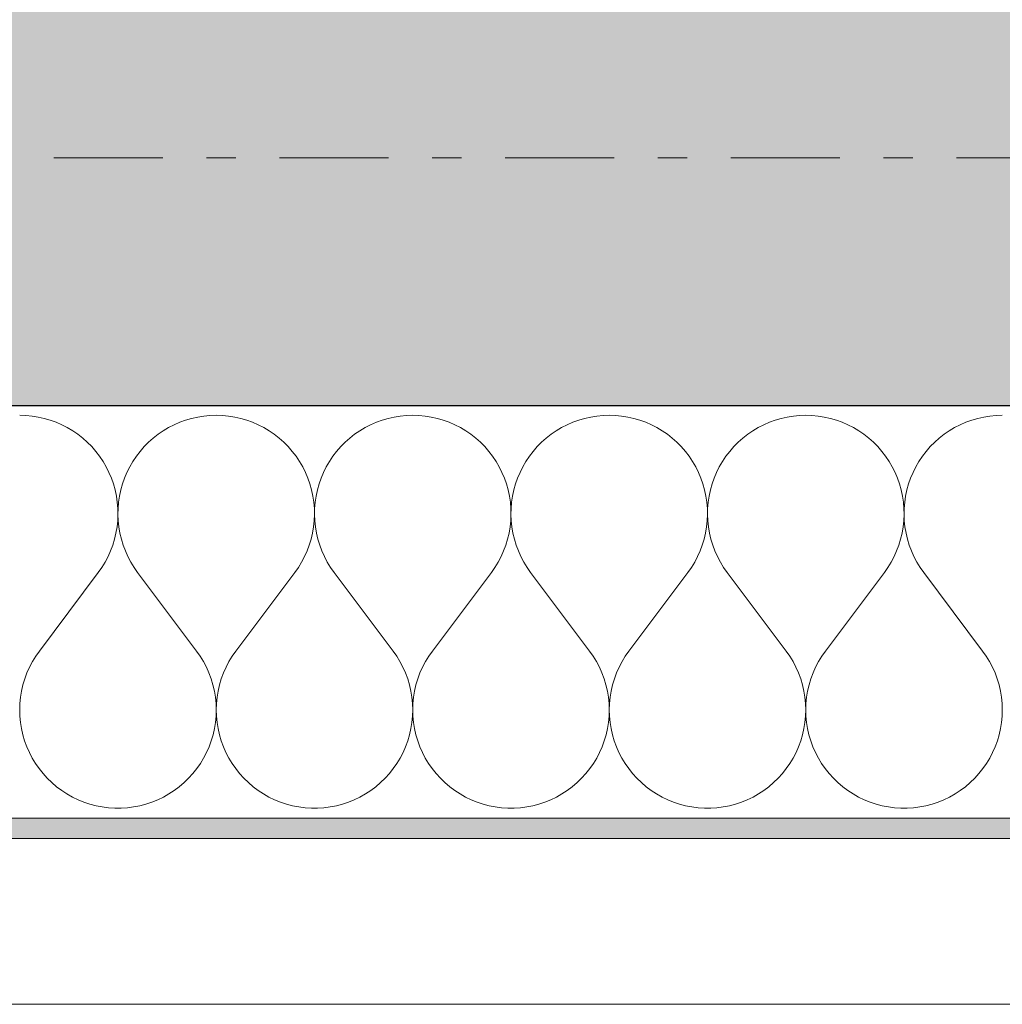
# Model space of a CAD drawing. Extents: x 100 to 2982, y 37 to 2050.
# Tile 76 of 130: x 2007 to 2055, y 566 to 614. Entities that reach past the tile are written whole.
import ezdxf
from ezdxf.xclip import XClip

# ---------------------------------------------------------------- set-up
doc = ezdxf.new("R2010")
doc.units = 0
doc.header["$MEASUREMENT"] = 0
doc.header["$XCLIPFRAME"] = 0
doc.linetypes.add('Przerywana podwójnie', pattern=[54.680554, 26.458333, -10.583333, 7.055556, -10.583333])
for name, color, linetype in [('410-K Osie', 7, 'Continuous'), ('420-K Ściany', 7, 'Continuous'), ('820-G Rysunki Obrazki', 7, 'Continuous')]:
    doc.layers.add(name, color=color, linetype=linetype)
doc.linetypes.add('Fala', pattern='A,0,[1,103_K_01 RZUT PARTERU1.Shx,S=0.223986,R=0,X=0,Y=0],-28.222222,0', length=28.222222)

# ---------------------------------------------------------------- blocks, each defined once
blk = doc.blocks.new('*X8')
at = {"layer": '420-K Ściany', "color": 174, "linetype": 'Continuous', "lineweight": 5, "ltscale": 0.2}
for p, q in [((2007.762, 595.023), (2007.461, 595.033)), ((2008.062, 594.995), (2007.762, 595.023)), ((2008.359, 594.947), (2008.062, 594.995)), ((2008.653, 594.881), (2008.359, 594.947)), ((2008.942, 594.796), (2008.653, 594.881)), ((2009.225, 594.694), (2008.942, 594.796)), ((2009.501, 594.573), (2009.225, 594.694)), ((2015.22, 594.694), (2014.944, 594.573)), ((2015.503, 594.796), (2015.22, 594.694)), ((2015.792, 594.881), (2015.503, 594.796)), ((2016.086, 594.947), (2015.792, 594.881)), ((2016.384, 594.995), (2016.086, 594.947)), ((2016.683, 595.023), (2016.384, 594.995)), ((2016.984, 595.033), (2016.683, 595.023)), ((2017.286, 595.023), (2016.984, 595.033)), ((2017.585, 594.995), (2017.286, 595.023)), ((2017.883, 594.947), (2017.585, 594.995)), ((2018.177, 594.881), (2017.883, 594.947)), ((2018.466, 594.796), (2018.177, 594.881)), ((2018.749, 594.694), (2018.466, 594.796)), ((2019.025, 594.573), (2018.749, 594.694)), ((2024.744, 594.694), (2024.468, 594.573)), ((2025.027, 594.796), (2024.744, 594.694)), ((2025.316, 594.881), (2025.027, 594.796)), ((2025.61, 594.947), (2025.316, 594.881)), ((2025.907, 594.995), (2025.61, 594.947)), ((2026.207, 595.023), (2025.907, 594.995)), ((2026.508, 595.033), (2026.207, 595.023)), ((2026.809, 595.023), (2026.508, 595.033)), ((2027.109, 594.995), (2026.809, 595.023)), ((2027.407, 594.947), (2027.109, 594.995)), ((2027.701, 594.881), (2027.407, 594.947)), ((2027.99, 594.796), (2027.701, 594.881)), ((2028.273, 594.694), (2027.99, 594.796)), ((2028.549, 594.573), (2028.273, 594.694)), ((2034.268, 594.694), (2033.991, 594.573)), ((2034.551, 594.796), (2034.268, 594.694)), ((2034.84, 594.881), (2034.551, 594.796)), ((2035.134, 594.947), (2034.84, 594.881)), ((2035.431, 594.995), (2035.134, 594.947)), ((2035.731, 595.023), (2035.431, 594.995)), ((2036.032, 595.033), (2035.731, 595.023)), ((2036.333, 595.023), (2036.032, 595.033)), ((2036.633, 594.995), (2036.333, 595.023)), ((2036.93, 594.947), (2036.633, 594.995)), ((2037.224, 594.881), (2036.93, 594.947)), ((2037.513, 594.796), (2037.224, 594.881)), ((2037.797, 594.694), (2037.513, 594.796)), ((2038.073, 594.573), (2037.797, 594.694)), ((2043.791, 594.694), (2043.515, 594.573)), ((2044.075, 594.796), (2043.791, 594.694)), ((2044.364, 594.881), (2044.075, 594.796)), ((2044.658, 594.947), (2044.364, 594.881)), ((2044.955, 594.995), (2044.658, 594.947)), ((2045.255, 595.023), (2044.955, 594.995)), ((2045.556, 595.033), (2045.255, 595.023)), ((2045.857, 595.023), (2045.556, 595.033)), ((2046.157, 594.995), (2045.857, 595.023)), ((2046.454, 594.947), (2046.157, 594.995)), ((2046.748, 594.881), (2046.454, 594.947)), ((2047.037, 594.796), (2046.748, 594.881)), ((2047.32, 594.694), (2047.037, 594.796)), ((2047.596, 594.573), (2047.32, 594.694)), ((2053.315, 594.694), (2053.039, 594.573)), ((2053.598, 594.796), (2053.315, 594.694)), ((2053.887, 594.881), (2053.598, 594.796)), ((2054.181, 594.947), (2053.887, 594.881)), ((2054.479, 594.995), (2054.181, 594.947)), ((2054.779, 595.023), (2054.479, 594.995)), ((2055.08, 595.033), (2054.779, 595.023)), ((2009.769, 594.436), (2009.501, 594.573)), ((2010.028, 594.281), (2009.769, 594.436)), ((2010.276, 594.111), (2010.028, 594.281)), ((2014.417, 594.281), (2014.169, 594.111)), ((2014.676, 594.436), (2014.417, 594.281)), ((2014.944, 594.573), (2014.676, 594.436)), ((2019.293, 594.436), (2019.025, 594.573)), ((2019.552, 594.281), (2019.293, 594.436)), ((2019.8, 594.111), (2019.552, 594.281)), ((2023.941, 594.281), (2023.693, 594.111)), ((2024.2, 594.436), (2023.941, 594.281)), ((2024.468, 594.573), (2024.2, 594.436)), ((2028.817, 594.436), (2028.549, 594.573)), ((2029.076, 594.281), (2028.817, 594.436)), ((2029.324, 594.111), (2029.076, 594.281)), ((2033.465, 594.281), (2033.216, 594.111)), ((2033.724, 594.436), (2033.465, 594.281)), ((2033.991, 594.573), (2033.724, 594.436)), ((2038.341, 594.436), (2038.073, 594.573)), ((2038.599, 594.281), (2038.341, 594.436)), ((2038.848, 594.111), (2038.599, 594.281)), ((2042.989, 594.281), (2042.74, 594.111)), ((2043.247, 594.436), (2042.989, 594.281)), ((2043.515, 594.573), (2043.247, 594.436)), ((2047.864, 594.436), (2047.596, 594.573)), ((2048.123, 594.281), (2047.864, 594.436)), ((2048.372, 594.111), (2048.123, 594.281)), ((2052.512, 594.281), (2052.264, 594.111)), ((2052.771, 594.436), (2052.512, 594.281)), ((2053.039, 594.573), (2052.771, 594.436)), ((2010.513, 593.925), (2010.276, 594.111)), ((2010.738, 593.725), (2010.513, 593.925)), ((2013.932, 593.925), (2013.707, 593.725)), ((2014.169, 594.111), (2013.932, 593.925)), ((2020.037, 593.925), (2019.8, 594.111)), ((2020.262, 593.725), (2020.037, 593.925)), ((2023.455, 593.925), (2023.231, 593.725)), ((2023.693, 594.111), (2023.455, 593.925)), ((2029.561, 593.925), (2029.324, 594.111)), ((2029.786, 593.725), (2029.561, 593.925)), ((2032.979, 593.925), (2032.754, 593.725)), ((2033.216, 594.111), (2032.979, 593.925)), ((2039.085, 593.925), (2038.848, 594.111)), ((2039.31, 593.725), (2039.085, 593.925)), ((2042.503, 593.925), (2042.278, 593.725)), ((2042.74, 594.111), (2042.503, 593.925)), ((2048.609, 593.925), (2048.372, 594.111)), ((2048.834, 593.725), (2048.609, 593.925)), ((2052.027, 593.925), (2051.802, 593.725)), ((2052.264, 594.111), (2052.027, 593.925)), ((2010.95, 593.511), (2010.738, 593.725)), ((2011.148, 593.284), (2010.95, 593.511)), ((2011.331, 593.045), (2011.148, 593.284)), ((2013.297, 593.284), (2013.114, 593.045)), ((2013.495, 593.511), (2013.297, 593.284)), ((2013.707, 593.725), (2013.495, 593.511)), ((2020.474, 593.511), (2020.262, 593.725)), ((2020.672, 593.284), (2020.474, 593.511)), ((2020.855, 593.045), (2020.672, 593.284)), ((2022.821, 593.284), (2022.638, 593.045)), ((2023.019, 593.511), (2022.821, 593.284)), ((2023.231, 593.725), (2023.019, 593.511)), ((2029.998, 593.511), (2029.786, 593.725)), ((2030.196, 593.284), (2029.998, 593.511)), ((2030.379, 593.045), (2030.196, 593.284)), ((2032.345, 593.284), (2032.162, 593.045)), ((2032.542, 593.511), (2032.345, 593.284)), ((2032.754, 593.725), (2032.542, 593.511)), ((2039.522, 593.511), (2039.31, 593.725)), ((2039.72, 593.284), (2039.522, 593.511)), ((2039.903, 593.045), (2039.72, 593.284)), ((2041.868, 593.284), (2041.685, 593.045)), ((2042.066, 593.511), (2041.868, 593.284)), ((2042.278, 593.725), (2042.066, 593.511)), ((2049.046, 593.511), (2048.834, 593.725)), ((2049.243, 593.284), (2049.046, 593.511)), ((2049.426, 593.045), (2049.243, 593.284)), ((2051.392, 593.284), (2051.209, 593.045)), ((2051.59, 593.511), (2051.392, 593.284)), ((2051.802, 593.725), (2051.59, 593.511)), ((2011.499, 592.794), (2011.331, 593.045)), ((2011.65, 592.534), (2011.499, 592.794)), ((2012.946, 592.794), (2012.795, 592.534)), ((2013.114, 593.045), (2012.946, 592.794)), ((2021.023, 592.794), (2020.855, 593.045)), ((2021.174, 592.534), (2021.023, 592.794)), ((2022.47, 592.794), (2022.319, 592.534)), ((2022.638, 593.045), (2022.47, 592.794)), ((2030.547, 592.794), (2030.379, 593.045)), ((2030.698, 592.534), (2030.547, 592.794)), ((2031.994, 592.794), (2031.842, 592.534)), ((2032.162, 593.045), (2031.994, 592.794)), ((2040.07, 592.794), (2039.903, 593.045)), ((2040.222, 592.534), (2040.07, 592.794)), ((2041.518, 592.794), (2041.366, 592.534)), ((2041.685, 593.045), (2041.518, 592.794)), ((2049.594, 592.794), (2049.426, 593.045)), ((2049.746, 592.534), (2049.594, 592.794)), ((2051.041, 592.794), (2050.89, 592.534)), ((2051.209, 593.045), (2051.041, 592.794)), ((2011.785, 592.265), (2011.65, 592.534)), ((2012.795, 592.534), (2012.66, 592.265)), ((2021.309, 592.265), (2021.174, 592.534)), ((2022.319, 592.534), (2022.184, 592.265)), ((2030.833, 592.265), (2030.698, 592.534)), ((2031.842, 592.534), (2031.708, 592.265)), ((2040.356, 592.265), (2040.222, 592.534)), ((2041.366, 592.534), (2041.232, 592.265)), ((2049.88, 592.265), (2049.746, 592.534)), ((2050.89, 592.534), (2050.755, 592.265)), ((2011.902, 591.987), (2011.785, 592.265)), ((2012.002, 591.703), (2011.902, 591.987)), ((2012.543, 591.987), (2012.443, 591.703)), ((2012.66, 592.265), (2012.543, 591.987)), ((2021.426, 591.987), (2021.309, 592.265)), ((2021.526, 591.703), (2021.426, 591.987)), ((2022.066, 591.987), (2021.967, 591.703)), ((2022.184, 592.265), (2022.066, 591.987)), ((2030.95, 591.987), (2030.833, 592.265)), ((2031.05, 591.703), (2030.95, 591.987)), ((2031.59, 591.987), (2031.491, 591.703)), ((2031.708, 592.265), (2031.59, 591.987)), ((2040.474, 591.987), (2040.356, 592.265)), ((2040.574, 591.703), (2040.474, 591.987)), ((2041.114, 591.987), (2041.014, 591.703)), ((2041.232, 592.265), (2041.114, 591.987)), ((2049.998, 591.987), (2049.88, 592.265)), ((2050.097, 591.703), (2049.998, 591.987)), ((2050.638, 591.987), (2050.538, 591.703)), ((2050.755, 592.265), (2050.638, 591.987)), ((2012.084, 591.413), (2012.002, 591.703)), ((2012.147, 591.118), (2012.084, 591.413)), ((2012.362, 591.413), (2012.299, 591.118)), ((2012.443, 591.703), (2012.362, 591.413)), ((2021.607, 591.413), (2021.526, 591.703)), ((2021.67, 591.118), (2021.607, 591.413)), ((2021.885, 591.413), (2021.822, 591.118)), ((2021.967, 591.703), (2021.885, 591.413)), ((2031.131, 591.413), (2031.05, 591.703)), ((2031.194, 591.118), (2031.131, 591.413)), ((2031.409, 591.413), (2031.346, 591.118)), ((2031.491, 591.703), (2031.409, 591.413)), ((2040.655, 591.413), (2040.574, 591.703)), ((2040.718, 591.118), (2040.655, 591.413)), ((2040.933, 591.413), (2040.87, 591.118)), ((2041.014, 591.703), (2040.933, 591.413)), ((2050.179, 591.413), (2050.097, 591.703)), ((2050.242, 591.118), (2050.179, 591.413)), ((2050.457, 591.413), (2050.394, 591.118)), ((2050.538, 591.703), (2050.457, 591.413)), ((2012.191, 590.82), (2012.147, 591.118)), ((2012.299, 591.118), (2012.254, 590.82)), ((2021.715, 590.82), (2021.67, 591.118)), ((2021.822, 591.118), (2021.778, 590.82)), ((2031.238, 590.82), (2031.194, 591.118)), ((2031.346, 591.118), (2031.302, 590.82)), ((2040.762, 590.82), (2040.718, 591.118)), ((2040.87, 591.118), (2040.826, 590.82)), ((2050.286, 590.82), (2050.242, 591.118)), ((2050.394, 591.118), (2050.35, 590.82)), ((2012.216, 590.52), (2012.191, 590.82)), ((2012.222, 590.219), (2012.216, 590.52)), ((2012.229, 590.52), (2012.223, 590.219)), ((2012.254, 590.82), (2012.229, 590.52)), ((2021.74, 590.52), (2021.715, 590.82)), ((2021.746, 590.219), (2021.74, 590.52)), ((2021.753, 590.52), (2021.747, 590.219)), ((2021.778, 590.82), (2021.753, 590.52)), ((2031.264, 590.52), (2031.238, 590.82)), ((2031.27, 590.219), (2031.264, 590.52)), ((2031.277, 590.52), (2031.27, 590.219)), ((2031.302, 590.82), (2031.277, 590.52)), ((2040.787, 590.52), (2040.762, 590.82)), ((2040.794, 590.219), (2040.787, 590.52)), ((2040.801, 590.52), (2040.794, 590.219)), ((2040.826, 590.82), (2040.801, 590.52)), ((2050.311, 590.52), (2050.286, 590.82)), ((2050.318, 590.219), (2050.311, 590.52)), ((2050.324, 590.52), (2050.318, 590.219)), ((2050.35, 590.82), (2050.324, 590.52)), ((2012.178, 589.619), (2012.209, 589.918)), ((2012.209, 589.918), (2012.222, 590.219)), ((2012.223, 590.219), (2012.236, 589.918)), ((2012.236, 589.918), (2012.267, 589.619)), ((2021.702, 589.619), (2021.733, 589.918)), ((2021.733, 589.918), (2021.746, 590.219)), ((2021.747, 590.219), (2021.759, 589.918)), ((2021.759, 589.918), (2021.791, 589.619)), ((2031.225, 589.619), (2031.257, 589.918)), ((2031.257, 589.918), (2031.27, 590.219)), ((2031.27, 590.219), (2031.283, 589.918)), ((2031.283, 589.918), (2031.315, 589.619)), ((2040.749, 589.619), (2040.781, 589.918)), ((2040.781, 589.918), (2040.794, 590.219)), ((2040.794, 590.219), (2040.807, 589.918)), ((2040.807, 589.918), (2040.839, 589.619)), ((2050.273, 589.619), (2050.305, 589.918)), ((2050.305, 589.918), (2050.318, 590.219)), ((2050.318, 590.219), (2050.331, 589.918)), ((2050.331, 589.918), (2050.363, 589.619)), ((2012.127, 589.322), (2012.178, 589.619)), ((2012.267, 589.619), (2012.318, 589.322)), ((2021.651, 589.322), (2021.702, 589.619)), ((2021.791, 589.619), (2021.842, 589.322)), ((2031.175, 589.322), (2031.225, 589.619)), ((2031.315, 589.619), (2031.366, 589.322)), ((2040.698, 589.322), (2040.749, 589.619)), ((2040.839, 589.619), (2040.89, 589.322)), ((2050.222, 589.322), (2050.273, 589.619)), ((2050.363, 589.619), (2050.413, 589.322)), ((2011.97, 588.74), (2012.058, 589.029)), ((2012.058, 589.029), (2012.127, 589.322)), ((2012.318, 589.322), (2012.387, 589.029)), ((2012.387, 589.029), (2012.475, 588.74)), ((2021.494, 588.74), (2021.582, 589.029)), ((2021.582, 589.029), (2021.651, 589.322)), ((2021.842, 589.322), (2021.911, 589.029)), ((2021.911, 589.029), (2021.999, 588.74)), ((2031.018, 588.74), (2031.105, 589.029)), ((2031.105, 589.029), (2031.175, 589.322)), ((2031.366, 589.322), (2031.435, 589.029)), ((2031.435, 589.029), (2031.523, 588.74)), ((2040.541, 588.74), (2040.629, 589.029)), ((2040.629, 589.029), (2040.698, 589.322)), ((2040.89, 589.322), (2040.959, 589.029)), ((2040.959, 589.029), (2041.047, 588.74)), ((2050.065, 588.74), (2050.153, 589.029)), ((2050.153, 589.029), (2050.222, 589.322)), ((2050.413, 589.322), (2050.483, 589.029)), ((2050.483, 589.029), (2050.57, 588.74)), ((2011.864, 588.458), (2011.97, 588.74)), ((2012.475, 588.74), (2012.581, 588.458)), ((2021.388, 588.458), (2021.494, 588.74)), ((2021.999, 588.74), (2022.105, 588.458)), ((2030.912, 588.458), (2031.018, 588.74)), ((2031.523, 588.74), (2031.629, 588.458)), ((2040.436, 588.458), (2040.541, 588.74)), ((2041.047, 588.74), (2041.152, 588.458)), ((2049.959, 588.458), (2050.065, 588.74)), ((2050.57, 588.74), (2050.676, 588.458)), ((2011.6, 587.917), (2011.741, 588.184)), ((2011.741, 588.184), (2011.864, 588.458)), ((2012.581, 588.458), (2012.704, 588.184)), ((2012.704, 588.184), (2012.845, 587.917)), ((2021.124, 587.917), (2021.265, 588.184)), ((2021.265, 588.184), (2021.388, 588.458)), ((2022.105, 588.458), (2022.228, 588.184)), ((2022.228, 588.184), (2022.369, 587.917)), ((2030.648, 587.917), (2030.788, 588.184)), ((2030.788, 588.184), (2030.912, 588.458)), ((2031.629, 588.458), (2031.752, 588.184)), ((2031.752, 588.184), (2031.892, 587.917)), ((2040.172, 587.917), (2040.312, 588.184)), ((2040.312, 588.184), (2040.436, 588.458)), ((2041.152, 588.458), (2041.276, 588.184)), ((2041.276, 588.184), (2041.416, 587.917)), ((2049.696, 587.917), (2049.836, 588.184)), ((2049.836, 588.184), (2049.959, 588.458)), ((2050.676, 588.458), (2050.8, 588.184)), ((2050.8, 588.184), (2050.94, 587.917)), ((2011.27, 587.414), (2011.443, 587.66)), ((2011.443, 587.66), (2011.6, 587.917)), ((2012.845, 587.917), (2013.002, 587.66)), ((2013.002, 587.66), (2013.175, 587.414)), ((2020.794, 587.414), (2020.967, 587.66)), ((2020.967, 587.66), (2021.124, 587.917)), ((2022.369, 587.917), (2022.526, 587.66)), ((2022.526, 587.66), (2022.699, 587.414)), ((2030.318, 587.414), (2030.491, 587.66)), ((2030.491, 587.66), (2030.648, 587.917)), ((2031.892, 587.917), (2032.05, 587.66)), ((2032.05, 587.66), (2032.223, 587.414)), ((2039.842, 587.414), (2040.015, 587.66)), ((2040.015, 587.66), (2040.172, 587.917)), ((2041.416, 587.917), (2041.573, 587.66)), ((2041.573, 587.66), (2041.746, 587.414)), ((2049.365, 587.414), (2049.538, 587.66)), ((2049.538, 587.66), (2049.696, 587.917)), ((2050.94, 587.917), (2051.097, 587.66)), ((2051.097, 587.66), (2051.27, 587.414)), ((2008.413, 583.604), (2011.27, 587.414)), ((2016.032, 583.604), (2013.175, 587.414)), ((2017.937, 583.604), (2020.794, 587.414)), ((2025.556, 583.604), (2022.699, 587.414)), ((2027.461, 583.604), (2030.318, 587.414)), ((2035.08, 583.604), (2032.223, 587.414)), ((2036.984, 583.604), (2039.842, 587.414)), ((2044.604, 583.604), (2041.746, 587.414)), ((2046.508, 583.604), (2049.365, 587.414)), ((2054.127, 583.604), (2051.27, 587.414)), ((2008.238, 583.354), (2008.079, 583.093)), ((2008.413, 583.604), (2008.238, 583.354)), ((2016.208, 583.354), (2016.032, 583.604)), ((2016.367, 583.093), (2016.208, 583.354)), ((2017.761, 583.354), (2017.602, 583.093)), ((2017.937, 583.604), (2017.761, 583.354)), ((2025.731, 583.354), (2025.556, 583.604)), ((2025.89, 583.093), (2025.731, 583.354)), ((2027.285, 583.354), (2027.126, 583.093)), ((2027.461, 583.604), (2027.285, 583.354)), ((2035.255, 583.354), (2035.08, 583.604)), ((2035.414, 583.093), (2035.255, 583.354)), ((2036.809, 583.354), (2036.65, 583.093)), ((2036.984, 583.604), (2036.809, 583.354)), ((2044.779, 583.354), (2044.604, 583.604)), ((2044.938, 583.093), (2044.779, 583.354)), ((2046.333, 583.354), (2046.174, 583.093)), ((2046.508, 583.604), (2046.333, 583.354)), ((2054.303, 583.354), (2054.127, 583.604)), ((2054.462, 583.093), (2054.303, 583.354)), ((2007.937, 582.822), (2007.812, 582.543)), ((2008.079, 583.093), (2007.937, 582.822)), ((2016.508, 582.822), (2016.367, 583.093)), ((2016.633, 582.543), (2016.508, 582.822)), ((2017.461, 582.822), (2017.336, 582.543)), ((2017.602, 583.093), (2017.461, 582.822)), ((2026.032, 582.822), (2025.89, 583.093)), ((2026.157, 582.543), (2026.032, 582.822)), ((2026.984, 582.822), (2026.86, 582.543)), ((2027.126, 583.093), (2026.984, 582.822)), ((2035.556, 582.822), (2035.414, 583.093)), ((2035.68, 582.543), (2035.556, 582.822)), ((2036.508, 582.822), (2036.384, 582.543)), ((2036.65, 583.093), (2036.508, 582.822)), ((2045.08, 582.822), (2044.938, 583.093)), ((2045.204, 582.543), (2045.08, 582.822)), ((2046.032, 582.822), (2045.908, 582.543)), ((2046.174, 583.093), (2046.032, 582.822)), ((2054.604, 582.822), (2054.462, 583.093)), ((2054.728, 582.543), (2054.604, 582.822)), ((2007.812, 582.543), (2007.706, 582.257)), ((2016.739, 582.257), (2016.633, 582.543)), ((2017.336, 582.543), (2017.23, 582.257)), ((2026.263, 582.257), (2026.157, 582.543)), ((2026.86, 582.543), (2026.754, 582.257)), ((2035.786, 582.257), (2035.68, 582.543)), ((2036.384, 582.543), (2036.278, 582.257)), ((2045.31, 582.257), (2045.204, 582.543)), ((2045.908, 582.543), (2045.802, 582.257)), ((2054.834, 582.257), (2054.728, 582.543)), ((2007.619, 581.964), (2007.55, 581.666)), ((2007.706, 582.257), (2007.619, 581.964)), ((2016.826, 581.964), (2016.739, 582.257)), ((2016.895, 581.666), (2016.826, 581.964)), ((2017.143, 581.964), (2017.074, 581.666)), ((2017.23, 582.257), (2017.143, 581.964)), ((2026.35, 581.964), (2026.263, 582.257)), ((2026.419, 581.666), (2026.35, 581.964)), ((2026.666, 581.964), (2026.598, 581.666)), ((2026.754, 582.257), (2026.666, 581.964)), ((2035.874, 581.964), (2035.786, 582.257)), ((2035.943, 581.666), (2035.874, 581.964)), ((2036.19, 581.964), (2036.122, 581.666)), ((2036.278, 582.257), (2036.19, 581.964)), ((2045.398, 581.964), (2045.31, 582.257)), ((2045.466, 581.666), (2045.398, 581.964)), ((2045.714, 581.964), (2045.645, 581.666)), ((2045.802, 582.257), (2045.714, 581.964)), ((2054.922, 581.964), (2054.834, 582.257)), ((2054.99, 581.666), (2054.922, 581.964)), ((2007.501, 581.364), (2007.471, 581.06)), ((2007.55, 581.666), (2007.501, 581.364)), ((2016.944, 581.364), (2016.895, 581.666)), ((2016.974, 581.06), (2016.944, 581.364)), ((2017.025, 581.364), (2016.995, 581.06)), ((2017.074, 581.666), (2017.025, 581.364)), ((2026.468, 581.364), (2026.419, 581.666)), ((2026.498, 581.06), (2026.468, 581.364)), ((2026.548, 581.364), (2026.519, 581.06)), ((2026.598, 581.666), (2026.548, 581.364)), ((2035.992, 581.364), (2035.943, 581.666)), ((2036.022, 581.06), (2035.992, 581.364)), ((2036.072, 581.364), (2036.042, 581.06)), ((2036.122, 581.666), (2036.072, 581.364)), ((2045.516, 581.364), (2045.466, 581.666)), ((2045.546, 581.06), (2045.516, 581.364)), ((2045.596, 581.364), (2045.566, 581.06)), ((2045.645, 581.666), (2045.596, 581.364)), ((2055.04, 581.364), (2054.99, 581.666)), ((2055.069, 581.06), (2055.04, 581.364)), ((2007.471, 581.06), (2007.461, 580.755)), ((2016.984, 580.755), (2016.974, 581.06)), ((2016.995, 581.06), (2016.984, 580.755)), ((2026.508, 580.755), (2026.498, 581.06)), ((2026.519, 581.06), (2026.508, 580.755)), ((2036.032, 580.755), (2036.022, 581.06)), ((2036.042, 581.06), (2036.032, 580.755)), ((2045.556, 580.755), (2045.546, 581.06)), ((2045.566, 581.06), (2045.556, 580.755)), ((2055.08, 580.755), (2055.069, 581.06)), ((2007.461, 580.755), (2007.47, 580.449)), ((2007.47, 580.449), (2007.499, 580.145)), ((2016.946, 580.145), (2016.975, 580.449)), ((2016.975, 580.449), (2016.984, 580.755)), ((2016.984, 580.755), (2016.994, 580.449)), ((2016.994, 580.449), (2017.023, 580.145)), ((2026.47, 580.145), (2026.499, 580.449)), ((2026.499, 580.449), (2026.508, 580.755)), ((2026.508, 580.755), (2026.518, 580.449)), ((2026.518, 580.449), (2026.546, 580.145)), ((2035.994, 580.145), (2036.023, 580.449)), ((2036.023, 580.449), (2036.032, 580.755)), ((2036.032, 580.755), (2036.041, 580.449)), ((2036.041, 580.449), (2036.07, 580.145)), ((2045.518, 580.145), (2045.547, 580.449)), ((2045.547, 580.449), (2045.556, 580.755)), ((2045.556, 580.755), (2045.565, 580.449)), ((2045.565, 580.449), (2045.594, 580.145)), ((2055.042, 580.145), (2055.07, 580.449)), ((2055.07, 580.449), (2055.08, 580.755)), ((2007.499, 580.145), (2007.547, 579.844)), ((2016.898, 579.844), (2016.946, 580.145)), ((2017.023, 580.145), (2017.071, 579.844)), ((2026.422, 579.844), (2026.47, 580.145)), ((2026.546, 580.145), (2026.595, 579.844)), ((2035.946, 579.844), (2035.994, 580.145)), ((2036.07, 580.145), (2036.119, 579.844)), ((2045.469, 579.844), (2045.518, 580.145)), ((2045.594, 580.145), (2045.642, 579.844)), ((2054.993, 579.844), (2055.042, 580.145)), ((2007.547, 579.844), (2007.615, 579.546)), ((2007.615, 579.546), (2007.701, 579.252)), ((2016.744, 579.252), (2016.83, 579.546)), ((2016.83, 579.546), (2016.898, 579.844)), ((2017.071, 579.844), (2017.139, 579.546)), ((2017.139, 579.546), (2017.225, 579.252)), ((2026.268, 579.252), (2026.354, 579.546)), ((2026.354, 579.546), (2026.422, 579.844)), ((2026.595, 579.844), (2026.662, 579.546)), ((2026.662, 579.546), (2026.749, 579.252)), ((2035.791, 579.252), (2035.878, 579.546)), ((2035.878, 579.546), (2035.946, 579.844)), ((2036.119, 579.844), (2036.186, 579.546)), ((2036.186, 579.546), (2036.273, 579.252)), ((2045.315, 579.252), (2045.402, 579.546)), ((2045.402, 579.546), (2045.469, 579.844)), ((2045.642, 579.844), (2045.71, 579.546)), ((2045.71, 579.546), (2045.796, 579.252)), ((2054.839, 579.252), (2054.926, 579.546)), ((2054.926, 579.546), (2054.993, 579.844)), ((2007.701, 579.252), (2007.806, 578.966)), ((2007.806, 578.966), (2007.93, 578.686)), ((2016.515, 578.686), (2016.639, 578.966)), ((2016.639, 578.966), (2016.744, 579.252)), ((2017.225, 579.252), (2017.33, 578.966)), ((2017.33, 578.966), (2017.454, 578.686)), ((2026.039, 578.686), (2026.163, 578.966)), ((2026.163, 578.966), (2026.268, 579.252)), ((2026.749, 579.252), (2026.854, 578.966)), ((2026.854, 578.966), (2026.977, 578.686)), ((2035.563, 578.686), (2035.686, 578.966)), ((2035.686, 578.966), (2035.791, 579.252)), ((2036.273, 579.252), (2036.378, 578.966)), ((2036.378, 578.966), (2036.501, 578.686)), ((2045.087, 578.686), (2045.21, 578.966)), ((2045.21, 578.966), (2045.315, 579.252)), ((2045.796, 579.252), (2045.902, 578.966)), ((2045.902, 578.966), (2046.025, 578.686)), ((2054.611, 578.686), (2054.734, 578.966)), ((2054.734, 578.966), (2054.839, 579.252)), ((2007.93, 578.686), (2008.071, 578.415)), ((2016.374, 578.415), (2016.515, 578.686)), ((2017.454, 578.686), (2017.595, 578.415)), ((2025.898, 578.415), (2026.039, 578.686)), ((2026.977, 578.686), (2027.118, 578.415)), ((2035.422, 578.415), (2035.563, 578.686)), ((2036.501, 578.686), (2036.642, 578.415)), ((2044.946, 578.415), (2045.087, 578.686)), ((2046.025, 578.686), (2046.166, 578.415)), ((2054.47, 578.415), (2054.611, 578.686)), ((2008.071, 578.415), (2008.229, 578.153)), ((2008.229, 578.153), (2008.403, 577.903)), ((2016.042, 577.903), (2016.216, 578.153)), ((2016.216, 578.153), (2016.374, 578.415)), ((2017.595, 578.415), (2017.753, 578.153)), ((2017.753, 578.153), (2017.927, 577.903)), ((2025.565, 577.903), (2025.74, 578.153)), ((2025.74, 578.153), (2025.898, 578.415)), ((2027.118, 578.415), (2027.277, 578.153)), ((2027.277, 578.153), (2027.451, 577.903)), ((2035.089, 577.903), (2035.264, 578.153)), ((2035.264, 578.153), (2035.422, 578.415)), ((2036.642, 578.415), (2036.8, 578.153)), ((2036.8, 578.153), (2036.975, 577.903)), ((2044.613, 577.903), (2044.788, 578.153)), ((2044.788, 578.153), (2044.946, 578.415)), ((2046.166, 578.415), (2046.324, 578.153)), ((2046.324, 578.153), (2046.499, 577.903)), ((2054.137, 577.903), (2054.311, 578.153)), ((2054.311, 578.153), (2054.47, 578.415)), ((2008.403, 577.903), (2008.594, 577.664)), ((2008.594, 577.664), (2008.799, 577.437)), ((2015.646, 577.437), (2015.851, 577.664)), ((2015.851, 577.664), (2016.042, 577.903)), ((2017.927, 577.903), (2018.118, 577.664)), ((2018.118, 577.664), (2018.323, 577.437)), ((2025.17, 577.437), (2025.375, 577.664)), ((2025.375, 577.664), (2025.565, 577.903)), ((2027.451, 577.903), (2027.641, 577.664)), ((2027.641, 577.664), (2027.847, 577.437)), ((2034.694, 577.437), (2034.899, 577.664)), ((2034.899, 577.664), (2035.089, 577.903)), ((2036.975, 577.903), (2037.165, 577.664)), ((2037.165, 577.664), (2037.37, 577.437)), ((2044.218, 577.437), (2044.423, 577.664)), ((2044.423, 577.664), (2044.613, 577.903)), ((2046.499, 577.903), (2046.689, 577.664)), ((2046.689, 577.664), (2046.894, 577.437)), ((2053.741, 577.437), (2053.947, 577.664)), ((2053.947, 577.664), (2054.137, 577.903)), ((2008.799, 577.437), (2009.018, 577.224)), ((2009.018, 577.224), (2009.251, 577.026)), ((2015.194, 577.026), (2015.427, 577.224)), ((2015.427, 577.224), (2015.646, 577.437)), ((2018.323, 577.437), (2018.542, 577.224)), ((2018.542, 577.224), (2018.775, 577.026)), ((2024.718, 577.026), (2024.951, 577.224)), ((2024.951, 577.224), (2025.17, 577.437)), ((2027.847, 577.437), (2028.066, 577.224)), ((2028.066, 577.224), (2028.299, 577.026)), ((2034.242, 577.026), (2034.474, 577.224)), ((2034.474, 577.224), (2034.694, 577.437)), ((2037.37, 577.437), (2037.59, 577.224)), ((2037.59, 577.224), (2037.822, 577.026)), ((2043.766, 577.026), (2043.998, 577.224)), ((2043.998, 577.224), (2044.218, 577.437)), ((2046.894, 577.437), (2047.114, 577.224)), ((2047.114, 577.224), (2047.346, 577.026)), ((2053.289, 577.026), (2053.522, 577.224)), ((2053.522, 577.224), (2053.741, 577.437)), ((2009.251, 577.026), (2009.496, 576.843)), ((2009.496, 576.843), (2009.752, 576.676)), ((2009.752, 576.676), (2010.018, 576.526)), ((2014.427, 576.526), (2014.693, 576.676)), ((2014.693, 576.676), (2014.949, 576.843)), ((2014.949, 576.843), (2015.194, 577.026)), ((2018.775, 577.026), (2019.019, 576.843)), ((2019.019, 576.843), (2019.275, 576.676)), ((2019.275, 576.676), (2019.542, 576.526)), ((2023.951, 576.526), (2024.217, 576.676)), ((2024.217, 576.676), (2024.473, 576.843)), ((2024.473, 576.843), (2024.718, 577.026)), ((2028.299, 577.026), (2028.543, 576.843)), ((2028.543, 576.843), (2028.799, 576.676)), ((2028.799, 576.676), (2029.065, 576.526)), ((2033.475, 576.526), (2033.741, 576.676)), ((2033.741, 576.676), (2033.997, 576.843)), ((2033.997, 576.843), (2034.242, 577.026)), ((2037.822, 577.026), (2038.067, 576.843)), ((2038.067, 576.843), (2038.323, 576.676)), ((2038.323, 576.676), (2038.589, 576.526)), ((2042.999, 576.526), (2043.265, 576.676)), ((2043.265, 576.676), (2043.521, 576.843)), ((2043.521, 576.843), (2043.766, 577.026)), ((2047.346, 577.026), (2047.591, 576.843)), ((2047.591, 576.843), (2047.847, 576.676)), ((2047.847, 576.676), (2048.113, 576.526)), ((2052.523, 576.526), (2052.789, 576.676)), ((2052.789, 576.676), (2053.045, 576.843)), ((2053.045, 576.843), (2053.289, 577.026)), ((2010.018, 576.526), (2010.293, 576.393)), ((2010.293, 576.393), (2010.576, 576.279)), ((2010.576, 576.279), (2010.866, 576.182)), ((2010.866, 576.182), (2011.162, 576.105)), ((2011.162, 576.105), (2011.462, 576.046)), ((2012.983, 576.046), (2013.283, 576.105)), ((2013.283, 576.105), (2013.579, 576.182)), ((2013.579, 576.182), (2013.869, 576.279)), ((2013.869, 576.279), (2014.152, 576.393)), ((2014.152, 576.393), (2014.427, 576.526)), ((2019.542, 576.526), (2019.817, 576.393)), ((2019.817, 576.393), (2020.1, 576.279)), ((2020.1, 576.279), (2020.39, 576.182)), ((2020.39, 576.182), (2020.686, 576.105)), ((2020.686, 576.105), (2020.986, 576.046)), ((2022.507, 576.046), (2022.807, 576.105)), ((2022.807, 576.105), (2023.103, 576.182)), ((2023.103, 576.182), (2023.393, 576.279)), ((2023.393, 576.279), (2023.676, 576.393)), ((2023.676, 576.393), (2023.951, 576.526)), ((2029.065, 576.526), (2029.341, 576.393)), ((2029.341, 576.393), (2029.624, 576.279)), ((2029.624, 576.279), (2029.914, 576.182)), ((2029.914, 576.182), (2030.209, 576.105)), ((2030.209, 576.105), (2030.509, 576.046)), ((2032.031, 576.046), (2032.331, 576.105)), ((2032.331, 576.105), (2032.626, 576.182)), ((2032.626, 576.182), (2032.916, 576.279)), ((2032.916, 576.279), (2033.2, 576.393)), ((2033.2, 576.393), (2033.475, 576.526)), ((2038.589, 576.526), (2038.865, 576.393)), ((2038.865, 576.393), (2039.148, 576.279)), ((2039.148, 576.279), (2039.438, 576.182)), ((2039.438, 576.182), (2039.733, 576.105)), ((2039.733, 576.105), (2040.033, 576.046)), ((2041.555, 576.046), (2041.855, 576.105)), ((2041.855, 576.105), (2042.15, 576.182)), ((2042.15, 576.182), (2042.44, 576.279)), ((2042.44, 576.279), (2042.723, 576.393)), ((2042.723, 576.393), (2042.999, 576.526)), ((2048.113, 576.526), (2048.388, 576.393)), ((2048.388, 576.393), (2048.672, 576.279)), ((2048.672, 576.279), (2048.962, 576.182)), ((2048.962, 576.182), (2049.257, 576.105)), ((2049.257, 576.105), (2049.557, 576.046)), ((2051.079, 576.046), (2051.379, 576.105)), ((2051.379, 576.105), (2051.674, 576.182)), ((2051.674, 576.182), (2051.964, 576.279)), ((2051.964, 576.279), (2052.247, 576.393)), ((2052.247, 576.393), (2052.523, 576.526)), ((2011.462, 576.046), (2011.765, 576.007)), ((2011.765, 576.007), (2012.07, 575.988)), ((2012.07, 575.988), (2012.375, 575.988)), ((2012.375, 575.988), (2012.68, 576.007)), ((2012.68, 576.007), (2012.983, 576.046)), ((2020.986, 576.046), (2021.289, 576.007)), ((2021.289, 576.007), (2021.594, 575.988)), ((2021.594, 575.988), (2021.899, 575.988)), ((2021.899, 575.988), (2022.204, 576.007)), ((2022.204, 576.007), (2022.507, 576.046)), ((2030.509, 576.046), (2030.812, 576.007)), ((2030.812, 576.007), (2031.117, 575.988)), ((2031.117, 575.988), (2031.423, 575.988)), ((2031.423, 575.988), (2031.728, 576.007)), ((2031.728, 576.007), (2032.031, 576.046)), ((2040.033, 576.046), (2040.336, 576.007)), ((2040.336, 576.007), (2040.641, 575.988)), ((2040.641, 575.988), (2040.947, 575.988)), ((2040.947, 575.988), (2041.252, 576.007)), ((2041.252, 576.007), (2041.555, 576.046)), ((2049.557, 576.046), (2049.86, 576.007)), ((2049.86, 576.007), (2050.165, 575.988)), ((2050.165, 575.988), (2050.471, 575.988)), ((2050.471, 575.988), (2050.776, 576.007)), ((2050.776, 576.007), (2051.079, 576.046))]:
    blk.add_line(p, q, dxfattribs=at)
blk = doc.blocks.new('Rysunek_1_1', base_point=(-18316.349, -206.526))
at = {"layer": '420-K Ściany', "linetype": 'Continuous', "lineweight": 13}
blk.add_hatch(color=62, dxfattribs=at).paths.add_polyline_path([(2135.802, 619.509), (1881.122, 619.509), (1881.122, 595.509), (2135.802, 595.509)])
at = {"layer": '420-K Ściany', "linetype": 'Continuous', "lineweight": 5}
h = blk.add_hatch(dxfattribs=at)
h.set_pattern_fill('Tynk_0001', color=176, style=0, pattern_type=2)
h.set_pattern_definition([(0, (-18316.349, -206.5255), (0, 8.660254), [0, -5]), (0, (-18313.849, -202.195), (0, 8.660254), [0, -5])])
h.paths.add_polyline_path([(1583.802, 575.509), (1583.802, 574.509), (2179.802, 574.509), (2179.802, 575.509)])
at = {"color": 240, "linetype": 'Fala', "lineweight": 0, "ltscale": 0.2, "flags": 128}
blk.add_lwpolyline([(1856.982, 1038.709), (2192.76, 1038.709), (2192.76, 566.48), (1856.982, 566.48)], close=True, dxfattribs=at)
at = {"layer": '410-K Osie', "color": 4, "linetype": 'Przerywana podwójnie', "lineweight": 13, "ltscale": 0.2}
blk.add_line((587.417, 607.509), (2253.561, 607.509), dxfattribs=at)
blk.add_line((587.417, 607.509), (2253.561, 607.509), dxfattribs=at)
at = {"layer": '420-K Ściany', "color": 27, "linetype": 'Continuous', "lineweight": 25, "ltscale": 0.2}
blk.add_line((1881.122, 595.509), (2135.802, 595.509), dxfattribs=at)
at = {"layer": '420-K Ściany', "color": 67, "linetype": 'Continuous', "lineweight": 13, "ltscale": 0.2}
blk.add_line((1583.802, 575.509), (2159.802, 575.509), dxfattribs=at)
at = {"layer": '420-K Ściany', "color": 47, "linetype": 'Continuous', "lineweight": 15, "ltscale": 0.2, "flags": 128}
blk.add_lwpolyline([(1583.802, 574.509), (2180.802, 574.509)], dxfattribs=at)
at = {"color": 65, "linetype": 'Continuous', "lineweight": 13, "ltscale": 0.2}
blk.add_blockref('*X8', (0, 0), dxfattribs=at)

msp = doc.modelspace()

# ---------------------------------------------------------------- block references
at = {"layer": '820-G Rysunki Obrazki', "color": 65, "linetype": 'Continuous', "lineweight": 13, "ltscale": 0.2}
ref = msp.add_blockref('Rysunek_1_1', (-18316.349, -206.526), dxfattribs=at)
XClip(ref).set_block_clipping_path([(244.527027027, 75.2081975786), (2570.9054054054, 2024.1891891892)])

doc.saveas('drawing.dxf')
